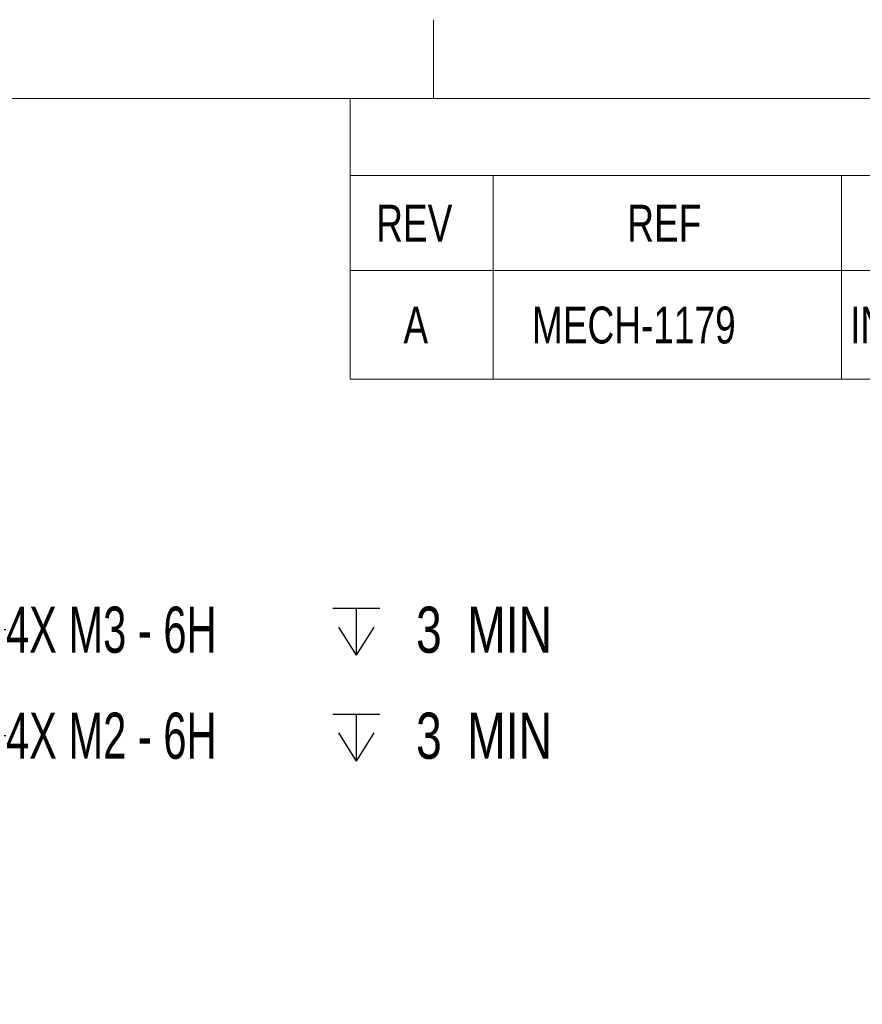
# Model space of a CAD drawing. Header units: millimetres. Extents: x 5 to 274, y 4 to 211.
# Tile 8 of 12: x 116 to 164, y 154 to 210. Entities that reach past the tile are written whole.
import ezdxf

# ---------------------------------------------------------------- set-up
doc = ezdxf.new("R2010")
doc.units = ezdxf.units.MM
doc.layers.add('DIMENSIONS', color=8, linetype='Continuous')
doc.layers.add('FORMAT', color=7, linetype='Continuous')
doc.styles.add('SLDTEXTSTYLE0', font='TXT', dxfattribs={"width": 0.75})
doc.styles.add('SLDTEXTSTYLE3', font='TXT', dxfattribs={"width": 0.675})
doc.dimstyles.new('SLDDIMSTYLE4', dxfattribs={"dimtxt": 2.645833, "dimasz": 3.302, "dimexe": 0, "dimexo": 0.0625, "dimgap": 0.661458, "dimtad": 0, "dimtih": 1, "dimtoh": 1, "dimdec": 6, "dimrnd": 1e-09, "dimzin": 12, "dimdsep": 46, "dimtxsty": 'SLDTEXTSTYLE0', "dimsah": 1, "dimcen": 0, "dimadec": 0, "dimazin": 3, "dimtfac": 1, "dimtdec": 0, "dimtofl": 0, "dimtmove": 0, "dimatfit": 3, "dimfxl": 0, "dimfrac": 2, "dimtolj": 1, "dimtzin": 12, "dimarcsym": 0})

# ---------------------------------------------------------------- blocks, each defined once
blk = doc.blocks.new('SW_TABLEANNOTATION_0')
at = {"color": 0, "linetype": 'Continuous', "lineweight": 18}
for p, q in [((0, 0), (0, -4.417)), ((0, 0), (8.209, 0)), ((8.209, 0), (28.171, 0)), ((28.171, 0), (100.557, 0)), ((0, -4.417), (0, -9.865)), ((0, -4.417), (8.209, -4.417)), ((8.209, -4.417), (8.209, -9.865)), ((8.209, -4.417), (28.171, -4.417)), ((28.171, -4.417), (28.171, -9.865)), ((28.171, -4.417), (100.557, -4.417)), ((0, -9.865), (8.209, -9.865)), ((0, -9.865), (0, -16.098)), ((8.209, -9.865), (28.171, -9.865)), ((8.209, -9.865), (8.209, -16.098)), ((28.171, -9.865), (100.557, -9.865)), ((28.171, -9.865), (28.171, -16.098)), ((0, -16.098), (8.209, -16.098)), ((8.209, -16.098), (28.171, -16.098)), ((28.171, -16.098), (100.557, -16.098))]:
    blk.add_line(p, q, dxfattribs=at)
at = {"color": 0, "linetype": 'Continuous', "lineweight": 0, "attachment_point": 1, "style": 'SLDTEXTSTYLE0'}
for s, insert, char_height in [('REV', (1.5, -6.087), 2.1167), ('REF', (15.893, -6.087), 2.1167), ('A', (3.06, -11.927), 2.117), ('MECH-1179', (10.429, -11.927), 2.1167), ('INITIAL RELEASE', (28.671, -11.927), 2.11667)]:
    blk.add_mtext(s, dxfattribs=dict(at, insert=insert, char_height=char_height))
blk = doc.blocks.new('SW_SYMBOL_HOLE_DEPTH')
at = {"layer": 'DIMENSIONS', "color": 0}
for p, q in [((0, 875), (800, 875)), ((400, 875), (400, 75)), ((100, 555), (400, 75)), ((700, 555), (400, 75))]:
    blk.add_line(p, q, dxfattribs=at)
blk = doc.blocks.new('_D_7')
at = {"layer": 'DIMENSIONS'}
for p, q in [((100.469, 162.063), (108.828, 175.254)), ((108.828, 175.254), (115.178, 175.254))]:
    blk.add_line(p, q, dxfattribs=at)
blk.add_solid([(100.469, 162.063), (102.665, 164.581), (101.807, 165.124)], dxfattribs=at)
at = {"layer": 'DIMENSIONS', "xscale": 0.003379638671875, "yscale": 0.003379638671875, "zscale": 0.003379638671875}
blk.add_blockref('SW_SYMBOL_HOLE_DEPTH', (133.914, 173.519), dxfattribs=at)
at = {"layer": 'DIMENSIONS', "attachment_point": 1}
for s, insert, char_height, style in [('4X M3 - 6H', (115.178, 176.563), 2.6458, 'SLDTEXTSTYLE3'), ('3', (138.69, 176.563), 2.646, 'SLDTEXTSTYLE0'), ('MIN', (141.62, 176.563), 2.6458, 'SLDTEXTSTYLE0')]:
    blk.add_mtext(s, dxfattribs=dict(at, insert=insert, char_height=char_height, style=style))
blk = doc.blocks.new('_D_8')
at = {"layer": 'DIMENSIONS'}
for p, q in [((101.407, 157.637), (108.828, 169.176)), ((108.828, 169.176), (115.178, 169.176))]:
    blk.add_line(p, q, dxfattribs=at)
blk.add_solid([(101.407, 157.637), (103.62, 160.14), (102.766, 160.689)], dxfattribs=at)
at = {"layer": 'DIMENSIONS', "xscale": 0.003379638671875, "yscale": 0.003379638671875, "zscale": 0.003379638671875}
blk.add_blockref('SW_SYMBOL_HOLE_DEPTH', (133.914, 167.441), dxfattribs=at)
at = {"layer": 'DIMENSIONS', "attachment_point": 1}
for s, insert, char_height, style in [('4X M2 - 6H', (115.178, 170.484), 2.6458, 'SLDTEXTSTYLE3'), ('3', (138.69, 170.484), 2.646, 'SLDTEXTSTYLE0'), ('MIN', (141.62, 170.484), 2.6458, 'SLDTEXTSTYLE0')]:
    blk.add_mtext(s, dxfattribs=dict(at, insert=insert, char_height=char_height, style=style))

msp = doc.modelspace()

# ---------------------------------------------------------------- linework, layer by layer
at = {"layer": 'FORMAT', "color": 7, "linetype": 'Continuous', "lineweight": 18}
for p, q in [((139.7, 210.226), (139.7, 205.699)), ((10.2, 205.7), (269.2, 205.7))]:
    msp.add_line(p, q, dxfattribs=at)

# ---------------------------------------------------------------- block references
at = {"color": 7, "linetype": 'Continuous', "lineweight": 0}
msp.add_blockref('SW_TABLEANNOTATION_0', (134.9079195, 205.7), dxfattribs=at)

# ---------------------------------------------------------------- dimensions: what is measured, and where the dimension line sits
at = {"layer": 'DIMENSIONS'}
for p1, p2, text, picture, middle in [((98.8628122, 159.5294032), (100.4686698, 162.0634161), '4X M3 - 6H {\\fGDT;x} 3\\P', '_D_7', (131.7173574, 175.254215)), ((100.3247879, 155.9553569), (101.4066941, 157.6374624), '4X M2 - 6H {\\fGDT;x} 3\\P', '_D_8', (131.7173574, 169.175754))]:
    dim = msp.add_diameter_dim_2p(p1=p1, p2=p2, text=text, dimstyle='SLDDIMSTYLE4', override={"dimpost": '<>'}, dxfattribs=at)
    dim.commit()
    dim.dimension.update_dxf_attribs({"geometry": picture, "text_midpoint": middle, "dimtype": 163})

doc.saveas('drawing.dxf')
